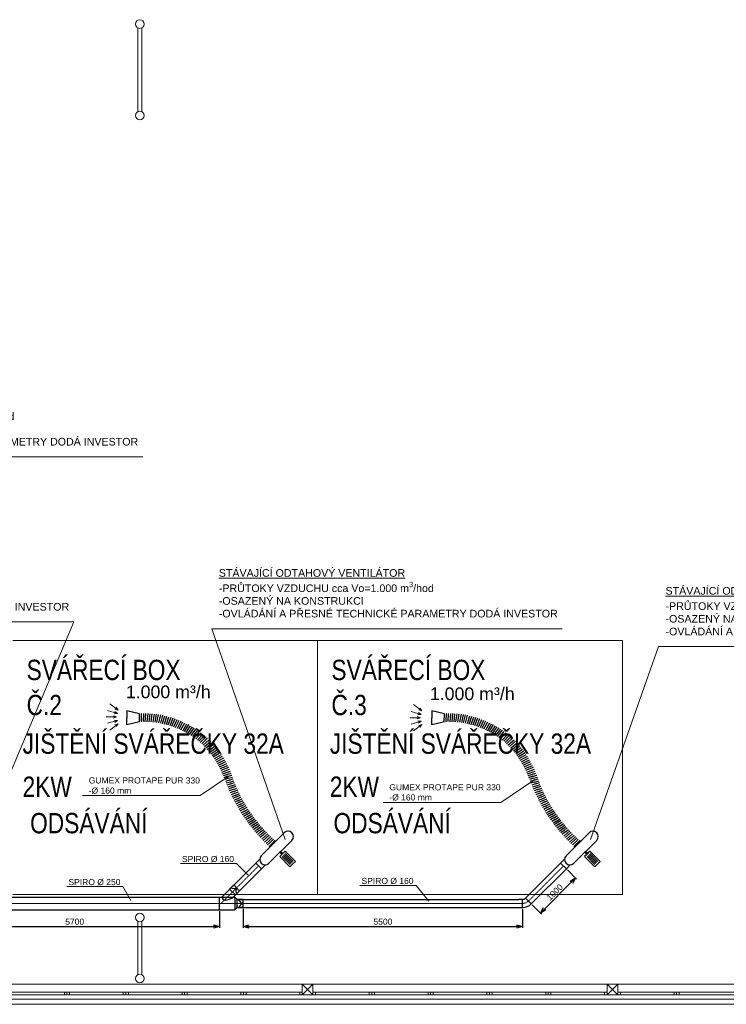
# Model space of a CAD drawing. Header units: millimetres. Extents: x 918337 to 1269480, y -257156 to -67477.
# Tile 3 of 114: x 934801 to 948709, y -174275 to -154880. Entities that reach past the tile are written whole.
import ezdxf

# ---------------------------------------------------------------- set-up
doc = ezdxf.new("R2010")
doc.units = ezdxf.units.MM
doc.linetypes.add('ACAD_ISO10W100', pattern=[18.5, 12, -3, 0.5, -3])
doc.layers.get('0').update_dxf_attribs({"color": 8, "lineweight": 9})
for name, color, linetype, lineweight in [('1VZT - LEGENDY', 7, 'Continuous', 13), ('1VZT-POTRUBI', 4, 'Continuous', 30), ('1VZT-ČERCHOVANÁ', 7, 'ACAD_ISO10W100', 9), ('LEGENDY', 7, 'Continuous', 9)]:
    doc.layers.add(name, color=color, linetype=linetype, lineweight=lineweight)
doc.styles.get("Standard").update_dxf_attribs({"font": 'arial.ttf'})
doc.dimstyles.new('ISO-25', dxfattribs={"dimtxt": 2.5, "dimasz": 2.5, "dimexe": 1.25, "dimexo": 0.625, "dimtad": 1, "dimtxsty": 'Standard', "dimcen": 2.5, "dimadec": 0, "dimazin": 0, "dimtfac": 1, "dimtmove": 0, "dimatfit": 3, "dimfxl": 1, "dimarcsym": 0})

# ---------------------------------------------------------------- blocks, each defined once
blk = doc.blocks.new('*U61')
at = {"layer": '1VZT-POTRUBI', "ltscale": 0.1}
blk.add_line((-5, 80), (-16, -80), dxfattribs=at)
blk = doc.blocks.new('*U62')
at = {"layer": '1VZT-POTRUBI', "color": 0, "linetype": 'ByBlock', "lineweight": -2, "transparency": 16777216}
for p, rotation in [((931149, -168632), 183.7531113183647), ((931189, -168629), 182.4346402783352), ((931229, -168628), 181.1161692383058), ((931269, -168628), 179.7976981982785), ((931309, -168629), 178.479227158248), ((931349, -168630), 177.1607561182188), ((931389, -168632), 175.8422850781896), ((931429, -168636), 174.52381403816), ((931469, -168640), 173.2053429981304), ((931508, -168645), 171.8868719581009), ((931548, -168651), 170.5684009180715), ((931587, -168658), 169.249929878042), ((931626, -168666), 167.9314588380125), ((931665, -168675), 166.6129877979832), ((931704, -168685), 165.2945167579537), ((931743, -168695), 163.9760457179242), ((931781, -168707), 162.6575746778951), ((931819, -168719), 161.3391036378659), ((931857, -168733), 160.0206325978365), ((931894, -168747), 158.702161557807), ((931931, -168762), 157.3836905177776), ((931968, -168777), 156.0652194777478), ((932005, -168794), 154.7467484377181), ((932041, -168812), 153.4282773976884), ((932076, -168830), 152.109806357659), ((932111, -168849), 150.7913353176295), ((932146, -168869), 149.4728642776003), ((932180, -168890), 148.1543932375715), ((932214, -168911), 146.8359221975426), ((932247, -168933), 145.5174511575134), ((932280, -168956), 144.198980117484), ((932312, -168980), 142.8805090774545), ((932344, -169005), 141.5620380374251), ((932375, -169030), 140.2435669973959), ((932405, -169056), 138.925095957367), ((932435, -169082), 137.6066249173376), ((932464, -169110), 136.2881538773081), ((932493, -169138), 134.969682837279), ((932521, -169166), 133.6512117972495), ((932548, -169196), 132.3327407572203), ((932575, -169225), 131.0142697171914), ((932600, -169256), 129.6957986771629), ((932626, -169287), 128.3773276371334), ((932650, -169319), 127.0588565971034), ((932674, -169351), 125.7403855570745), ((932697, -169384), 124.4219145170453), ((932719, -169417), 123.1034434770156), ((932741, -169451), 121.7849724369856), ((932761, -169485), 120.4665013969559), ((932781, -169520), 119.1480303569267), ((932800, -169555), 117.8295593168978), ((932818, -169590), 116.5110882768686), ((932836, -169626), 115.1926172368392), ((932852, -169663), 113.8741461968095), ((932868, -169699), 112.5556751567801), ((932883, -169737), 111.2372041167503), ((932897, -169774), 109.9187330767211)]:
    blk.add_blockref('*U61', p, dxfattribs=dict(at, rotation=rotation))
blk = doc.blocks.new('*U59')
at = {"layer": '1VZT-POTRUBI', "ltscale": 0.1}
for q in [(4, 80), (-4, -80)]:
    blk.add_line((0, 0), q, dxfattribs=at)
blk = doc.blocks.new('*U60')
at = {"layer": '1VZT-POTRUBI', "color": 0, "linetype": 'ByBlock', "lineweight": -2, "transparency": 16777216}
for p, rotation in [((932901, -169784), 108.6854675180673), ((932914, -169822), 109.4133069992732), ((932927, -169860), 110.1411464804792), ((932941, -169897), 110.8689859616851), ((932956, -169934), 111.596825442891), ((932971, -169971), 112.3246649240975), ((932986, -170008), 113.0525044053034), ((933002, -170045), 113.7803438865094), ((933018, -170082), 114.5081833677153), ((933035, -170118), 115.2360228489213), ((933053, -170154), 115.9638623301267), ((933070, -170190), 116.6917018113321), ((933088, -170225), 117.4195412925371), ((933107, -170261), 118.147380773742), ((933126, -170296), 118.8752202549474), ((933146, -170331), 119.6030597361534), ((933166, -170365), 120.3308992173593), ((933186, -170400), 121.0587386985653), ((933207, -170434), 121.7865781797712), ((933228, -170468), 122.5144176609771), ((933250, -170501), 123.2422571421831), ((933272, -170535), 123.97009662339), ((933295, -170568), 124.6979361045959), ((933318, -170601), 125.4257755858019), ((933341, -170633), 126.1536150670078), ((933365, -170665), 126.8814545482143), ((933389, -170697), 127.6092940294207), ((933414, -170729), 128.3371335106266), ((933439, -170760), 129.0649729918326), ((933464, -170791), 129.7928124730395), ((933490, -170821), 130.5206519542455), ((933516, -170851), 131.2484914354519), ((933543, -170881), 131.9763309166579), ((933570, -170911), 132.7041703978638), ((933597, -170940), 133.4320098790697), ((933625, -170969), 134.1598493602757), ((933653, -170998), 134.8876888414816), ((933681, -171026), 135.6155283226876), ((933710, -171053), 136.3433678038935), ((933739, -171081), 137.071207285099), ((933768, -171108), 137.7990467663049)]:
    blk.add_blockref('*U59', p, dxfattribs=dict(at, rotation=rotation))
blk = doc.blocks.new('*U65')
at = {"layer": '1VZT-POTRUBI', "ltscale": 0.1}
blk.add_line((-5, 80), (-16, -80), dxfattribs=at)
blk = doc.blocks.new('*U66')
at = {"layer": '1VZT-POTRUBI', "color": 0, "linetype": 'ByBlock', "lineweight": -2, "transparency": 16777216}
for p, rotation in [((931149, -168632), 183.7531113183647), ((931189, -168629), 182.4346402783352), ((931229, -168628), 181.1161692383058), ((931269, -168628), 179.7976981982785), ((931309, -168629), 178.479227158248), ((931349, -168630), 177.1607561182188), ((931389, -168632), 175.8422850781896), ((931429, -168636), 174.52381403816), ((931469, -168640), 173.2053429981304), ((931508, -168645), 171.8868719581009), ((931548, -168651), 170.5684009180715), ((931587, -168658), 169.249929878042), ((931626, -168666), 167.9314588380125), ((931665, -168675), 166.6129877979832), ((931704, -168685), 165.2945167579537), ((931743, -168695), 163.9760457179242), ((931781, -168707), 162.6575746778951), ((931819, -168719), 161.3391036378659), ((931857, -168733), 160.0206325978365), ((931894, -168747), 158.702161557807), ((931931, -168762), 157.3836905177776), ((931968, -168777), 156.0652194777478), ((932005, -168794), 154.7467484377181), ((932041, -168812), 153.4282773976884), ((932076, -168830), 152.109806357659), ((932111, -168849), 150.7913353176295), ((932146, -168869), 149.4728642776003), ((932180, -168890), 148.1543932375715), ((932214, -168911), 146.8359221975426), ((932247, -168933), 145.5174511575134), ((932280, -168956), 144.198980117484), ((932312, -168980), 142.8805090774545), ((932344, -169005), 141.5620380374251), ((932375, -169030), 140.2435669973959), ((932405, -169056), 138.925095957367), ((932435, -169082), 137.6066249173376), ((932464, -169110), 136.2881538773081), ((932493, -169138), 134.969682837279), ((932521, -169166), 133.6512117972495), ((932548, -169196), 132.3327407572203), ((932575, -169225), 131.0142697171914), ((932600, -169256), 129.6957986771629), ((932626, -169287), 128.3773276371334), ((932650, -169319), 127.0588565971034), ((932674, -169351), 125.7403855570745), ((932697, -169384), 124.4219145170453), ((932719, -169417), 123.1034434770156), ((932741, -169451), 121.7849724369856), ((932761, -169485), 120.4665013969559), ((932781, -169520), 119.1480303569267), ((932800, -169555), 117.8295593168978), ((932818, -169590), 116.5110882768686), ((932836, -169626), 115.1926172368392), ((932852, -169663), 113.8741461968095), ((932868, -169699), 112.5556751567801), ((932883, -169737), 111.2372041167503), ((932897, -169774), 109.9187330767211)]:
    blk.add_blockref('*U65', p, dxfattribs=dict(at, rotation=rotation))
blk = doc.blocks.new('*U63')
at = {"layer": '1VZT-POTRUBI', "ltscale": 0.1}
for q in [(4, 80), (-4, -80)]:
    blk.add_line((0, 0), q, dxfattribs=at)
blk = doc.blocks.new('*U64')
at = {"layer": '1VZT-POTRUBI', "color": 0, "linetype": 'ByBlock', "lineweight": -2, "transparency": 16777216}
for p, rotation in [((932901, -169784), 108.6854675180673), ((932914, -169822), 109.4133069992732), ((932927, -169860), 110.1411464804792), ((932941, -169897), 110.8689859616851), ((932956, -169934), 111.596825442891), ((932971, -169971), 112.3246649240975), ((932986, -170008), 113.0525044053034), ((933002, -170045), 113.7803438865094), ((933018, -170082), 114.5081833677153), ((933035, -170118), 115.2360228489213), ((933053, -170154), 115.9638623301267), ((933070, -170190), 116.6917018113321), ((933088, -170225), 117.4195412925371), ((933107, -170261), 118.147380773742), ((933126, -170296), 118.8752202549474), ((933146, -170331), 119.6030597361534), ((933166, -170365), 120.3308992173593), ((933186, -170400), 121.0587386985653), ((933207, -170434), 121.7865781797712), ((933228, -170468), 122.5144176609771), ((933250, -170501), 123.2422571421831), ((933272, -170535), 123.97009662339), ((933295, -170568), 124.6979361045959), ((933318, -170601), 125.4257755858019), ((933341, -170633), 126.1536150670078), ((933365, -170665), 126.8814545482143), ((933389, -170697), 127.6092940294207), ((933414, -170729), 128.3371335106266), ((933439, -170760), 129.0649729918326), ((933464, -170791), 129.7928124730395), ((933490, -170821), 130.5206519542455), ((933516, -170851), 131.2484914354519), ((933543, -170881), 131.9763309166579), ((933570, -170911), 132.7041703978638), ((933597, -170940), 133.4320098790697), ((933625, -170969), 134.1598493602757), ((933653, -170998), 134.8876888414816), ((933681, -171026), 135.6155283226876), ((933710, -171053), 136.3433678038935), ((933739, -171081), 137.071207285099), ((933768, -171108), 137.7990467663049)]:
    blk.add_blockref('*U63', p, dxfattribs=dict(at, rotation=rotation))
blk = doc.blocks.new('fvdfv')
at = {"layer": 'LEGENDY', "ltscale": 0.5}
for p, q in [((-210348, 270616), (-210184, 270492)), ((-210395, 270483), (-210198, 270424)), ((-210215, 270358), (-210277, 270380)), ((-210198, 270424), (-210264, 270421)), ((-210198, 270424), (-210251, 270463)), ((-210184, 270492), (-210247, 270512)), ((-210184, 270492), (-210220, 270547)), ((-210420, 270358), (-210215, 270358)), ((-210395, 270232), (-210198, 270290)), ((-210348, 270099), (-210184, 270223)), ((-210215, 270358), (-210277, 270336)), ((-210198, 270290), (-210264, 270294)), ((-210198, 270290), (-210251, 270251)), ((-210184, 270223), (-210247, 270203)), ((-210184, 270223), (-210220, 270167))]:
    blk.add_line(p, q, dxfattribs=at)
blk = doc.blocks.new('_Open30')
at = {"color": 0, "linetype": 'ByBlock', "lineweight": -2}
for p, q in [((-1, 0.27), (0, 0)), ((0, 0), (-1, -0.27)), ((0, 0), (-1, 0))]:
    blk.add_line(p, q, dxfattribs=at)
blk = doc.blocks.new('*D821')
at = {"layer": '1VZT - LEGENDY', "color": 0, "lineweight": -2, "ltscale": 0.1, "transparency": 16777216}
for p, q in [((933034, -172443), (933034, -172770)), ((938734, -172443), (938734, -172770)), ((933154, -172740), (938614, -172740))]:
    blk.add_line(p, q, dxfattribs=at)
at = {"layer": 'Defpoints', "color": 0, "ltscale": 0.1, "transparency": 16777216}
for p in [(933034, -172413), (938734, -172413), (938734, -172740)]:
    blk.add_point(p, dxfattribs=at)
at = {"layer": '1VZT - LEGENDY', "color": 0, "lineweight": -2, "ltscale": 0.1, "transparency": 16777216, "xscale": 120, "yscale": 120, "zscale": 120, "rotation": 180}
blk.add_blockref('_Open30', (933034, -172740), dxfattribs=at)
at = {"layer": '1VZT - LEGENDY', "color": 0, "lineweight": -2, "ltscale": 0.1, "transparency": 16777216, "xscale": 120, "yscale": 120, "zscale": 120}
blk.add_blockref('_Open30', (938734, -172740), dxfattribs=at)
at = {"layer": '1VZT - LEGENDY', "color": 0, "ltscale": 0.1, "transparency": 16777216, "insert": (935884, -172649), "char_height": 120, "attachment_point": 5}
blk.add_mtext('5700', dxfattribs=at)
blk = doc.blocks.new('*D822')
at = {"layer": '1VZT - LEGENDY', "color": 0, "lineweight": -2, "ltscale": 0.1, "transparency": 16777216}
for p, q in [((939201, -172398), (939201, -172770)), ((944700, -172398), (944700, -172770)), ((939321, -172740), (944580, -172740))]:
    blk.add_line(p, q, dxfattribs=at)
at = {"layer": 'Defpoints', "color": 0, "ltscale": 0.1, "transparency": 16777216}
for p in [(939201, -172368), (944700, -172368), (944700, -172740)]:
    blk.add_point(p, dxfattribs=at)
at = {"layer": '1VZT - LEGENDY', "color": 0, "lineweight": -2, "ltscale": 0.1, "transparency": 16777216, "xscale": 120, "yscale": 120, "zscale": 120, "rotation": 180}
blk.add_blockref('_Open30', (939201, -172740), dxfattribs=at)
at = {"layer": '1VZT - LEGENDY', "color": 0, "lineweight": -2, "ltscale": 0.1, "transparency": 16777216, "xscale": 120, "yscale": 120, "zscale": 120}
blk.add_blockref('_Open30', (944700, -172740), dxfattribs=at)
at = {"layer": '1VZT - LEGENDY', "color": 0, "ltscale": 0.1, "transparency": 16777216, "insert": (941951, -172649), "char_height": 120, "attachment_point": 5}
blk.add_mtext('5500', dxfattribs=at)
blk = doc.blocks.new('*D823')
at = {"layer": '1VZT - LEGENDY', "color": 0, "lineweight": -2, "ltscale": 0.1, "transparency": 16777216}
for p, q in [((945583, -171628), (945764, -171808)), ((945136, -172394), (945657, -171872)), ((944891, -172319), (945072, -172500))]:
    blk.add_line(p, q, dxfattribs=at)
at = {"layer": 'Defpoints', "color": 0, "ltscale": 0.1, "transparency": 16777216}
for p in [(945561, -171606), (945742, -171787), (944870, -172298)]:
    blk.add_point(p, dxfattribs=at)
at = {"layer": '1VZT - LEGENDY', "color": 0, "lineweight": -2, "ltscale": 0.1, "transparency": 16777216, "xscale": 120, "yscale": 120, "zscale": 120}
for p, rotation in [((945742, -171787), 45.00000000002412), ((945051, -172479), 225.0000000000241)]:
    blk.add_blockref('_Open30', p, dxfattribs=dict(at, rotation=rotation))
at = {"layer": '1VZT - LEGENDY', "color": 0, "ltscale": 0.1, "transparency": 16777216, "insert": (945332, -172068), "char_height": 120, "attachment_point": 5, "rotation": 45}
blk.add_mtext('1000', dxfattribs=at)
blk = doc.blocks.new('EDWED')
at = {"color": 8, "lineweight": 18, "ltscale": 2}
for p, q in [((887837, -251600), (887837, -249950)), ((887917, -251600), (887917, -249950)), ((887837, -268600), (887837, -267550)), ((887917, -268600), (887917, -267550))]:
    blk.add_line(p, q, dxfattribs=at)
at = {"color": 8}
for p, q in [((891376, -262021), (885376, -262021)), ((897376, -262021), (891376, -262021)), ((891376, -262021), (891376, -267021)), ((891376, -267021), (891376, -262021)), ((897376, -267021), (897376, -262021)), ((885376, -267021), (891376, -267021)), ((891376, -267021), (897376, -267021))]:
    blk.add_line(p, q, dxfattribs=at)
at = {"color": 8, "ltscale": 2}
for p, q in [((872807, -268785), (942557, -268785)), ((891287, -268785), (891077, -268785)), ((891077, -268785), (891077, -268995)), ((891077, -268995), (891287, -268785)), ((891077, -268785), (891287, -268995)), ((891287, -268995), (891287, -268785)), ((897287, -268785), (897077, -268785)), ((897077, -268785), (897077, -268995)), ((897077, -268995), (897287, -268785)), ((897077, -268785), (897287, -268995)), ((897287, -268995), (897287, -268785)), ((891077, -268995), (891287, -268995)), ((897077, -268995), (897287, -268995)), ((942557, -269085), (872807, -269085)), ((942557, -269185), (872807, -269185))]:
    blk.add_line(p, q, dxfattribs=at)
at = {"color": 8}
for points in [[(885287, -268995), (886445, -268995), (886445, -268945), (885287, -268945)], [(886445, -268995), (886395, -268995), (886395, -268945), (886445, -268945)], [(886445, -268995), (887603, -268995), (887603, -268945), (886445, -268945)], [(886445, -268995), (886445, -268995), (886445, -268945), (886445, -268945)], [(886445, -268995), (886495, -268995), (886495, -268945), (886445, -268945)], [(887603, -268995), (887553, -268995), (887553, -268945), (887603, -268945)], [(887603, -268995), (888761, -268995), (888761, -268945), (887603, -268945)], [(887603, -268995), (887603, -268995), (887603, -268945), (887603, -268945)], [(887603, -268995), (887653, -268995), (887653, -268945), (887603, -268945)], [(888761, -268995), (888711, -268995), (888711, -268945), (888761, -268945)], [(888761, -268995), (889919, -268995), (889919, -268945), (888761, -268945)], [(888761, -268995), (888761, -268995), (888761, -268945), (888761, -268945)], [(888761, -268995), (888811, -268995), (888811, -268945), (888761, -268945)], [(889919, -268995), (889869, -268995), (889869, -268945), (889919, -268945)], [(889919, -268995), (891077, -268995), (891077, -268945), (889919, -268945)], [(889919, -268995), (889919, -268995), (889919, -268945), (889919, -268945)], [(889919, -268995), (889969, -268995), (889969, -268945), (889919, -268945)], [(891077, -268995), (891027, -268995), (891027, -268945), (891077, -268945)], [(891287, -268995), (892445, -268995), (892445, -268945), (891287, -268945)], [(891287, -268995), (891337, -268995), (891337, -268945), (891287, -268945)], [(892445, -268995), (892395, -268995), (892395, -268945), (892445, -268945)], [(892445, -268995), (893603, -268995), (893603, -268945), (892445, -268945)], [(892445, -268995), (892445, -268995), (892445, -268945), (892445, -268945)], [(892445, -268995), (892495, -268995), (892495, -268945), (892445, -268945)], [(893603, -268995), (893553, -268995), (893553, -268945), (893603, -268945)], [(893603, -268995), (894761, -268995), (894761, -268945), (893603, -268945)], [(893603, -268995), (893603, -268995), (893603, -268945), (893603, -268945)], [(893603, -268995), (893653, -268995), (893653, -268945), (893603, -268945)], [(894761, -268995), (894711, -268995), (894711, -268945), (894761, -268945)], [(894761, -268995), (895919, -268995), (895919, -268945), (894761, -268945)], [(894761, -268995), (894761, -268995), (894761, -268945), (894761, -268945)], [(894761, -268995), (894811, -268995), (894811, -268945), (894761, -268945)], [(895919, -268995), (895869, -268995), (895869, -268945), (895919, -268945)], [(895919, -268995), (897077, -268995), (897077, -268945), (895919, -268945)], [(895919, -268995), (895919, -268995), (895919, -268945), (895919, -268945)], [(895919, -268995), (895969, -268995), (895969, -268945), (895919, -268945)], [(897077, -268995), (897027, -268995), (897027, -268945), (897077, -268945)], [(897287, -268995), (898445, -268995), (898445, -268945), (897287, -268945)], [(897287, -268995), (897337, -268995), (897337, -268945), (897287, -268945)], [(898445, -268995), (898395, -268995), (898395, -268945), (898445, -268945)], [(898445, -268995), (899603, -268995), (899603, -268945), (898445, -268945)], [(898445, -268995), (898445, -268995), (898445, -268945), (898445, -268945)], [(898445, -268995), (898495, -268995), (898495, -268945), (898445, -268945)]]:
    blk.add_lwpolyline(points, close=True, dxfattribs=at)
at = {"color": 8, "ltscale": 2}
for centre in [(887877, -249875), (887877, -251675), (887877, -267475), (887877, -268675)]:
    blk.add_circle(centre, 85, dxfattribs=at)
at = {"color": 8, "width": 0.8}
for s, p in [('SVÁŘECÍ BOX', (885650, -262798)), ('SVÁŘECÍ BOX', (891650, -262798)), ('Č.2', (885650, -263489)), ('Č.3', (891650, -263489)), ('JIŠTĚNÍ SVÁŘEČKY 32A', (885571, -264250)), ('JIŠTĚNÍ SVÁŘEČKY 32A', (891618, -264250)), ('2KW', (885571, -265098)), ('2KW', (891618, -265098)), ('ODSÁVÁNÍ', (885719, -265816)), ('ODSÁVÁNÍ', (891691, -265816))]:
    blk.add_text(s, height=400, dxfattribs=at).set_placement(p)

msp = doc.modelspace()

# ---------------------------------------------------------------- linework, layer by layer
at = {"layer": '1VZT - LEGENDY', "ltscale": 0.1}
for p, q in [((937223.4, -163489.8), (930322.2, -163489.8)), ((935865, -166741.2), (928963.9, -166741.2)), ((935865, -166741.2), (934056.1, -171040.1)), ((945481.4, -166876.1), (938580.2, -166876.1)), ((938580.2, -166876.1), (940028.5, -171028.3)), ((947373.2, -167228.2), (946034.7, -171026.4)), ((954274.3, -167228.2), (947373.2, -167228.2)), ((938356.3, -170163.4), (938900.7, -169797.4)), ((944273.6, -170298.2), (944939.5, -169850.4)), ((936037.4, -170163.4), (938356.3, -170163.4)), ((941954.7, -170298.2), (944273.6, -170298.2)), ((937964.8, -171504.6), (939068.7, -171504.6)), ((939068.7, -171504.6), (939298.9, -171733)), ((935730.3, -171958.1), (936834.3, -171958.1)), ((936834.3, -171958.1), (936991.4, -172230.2)), ((941498.8, -171935.7), (942602.8, -171935.7)), ((942602.8, -171935.7), (942854.5, -172244.5))]:
    msp.add_line(p, q, dxfattribs=at)
at = {"layer": '1VZT-POTRUBI', "ltscale": 0.1}
for p, q in [((937159.5, -168551.2), (936911.8, -168492.6)), ((936911.8, -168492.6), (936911.8, -168631.2)), ((943159.5, -168551.2), (942911.8, -168492.6)), ((942911.8, -168492.6), (942911.8, -168631.2)), ((936911.8, -168769.8), (936911.8, -168631.2)), ((937159.5, -168711.2), (936911.8, -168769.8)), ((942911.8, -168769.8), (942911.8, -168631.2)), ((943159.5, -168711.2), (942911.8, -168769.8)), ((939448.3, -171493.2), (938778.6, -172163)), ((939561.5, -171606.4), (939004.8, -172163)), ((945448.3, -171493.2), (944757, -172184.6)), ((945561.5, -171606.4), (944870.1, -172297.7)), ((939046.8, -172121), (938933.7, -172007.9)), ((933033.7, -172163), (938733.7, -172163)), ((938733.7, -172413), (938733.7, -172163)), ((938733.7, -172163), (939033.7, -172163)), ((939033.7, -172163), (939033.7, -172413)), ((939083.7, -172208), (939033.7, -172163)), ((939083.7, -172368), (939083.7, -172208)), ((939083.7, -172208), (944622.7, -172208)), ((939083.7, -172368), (939083.7, -172208)), ((944700.4, -172208), (944622.7, -172208)), ((944700.4, -172368), (944700.4, -172208)), ((944757, -172184.6), (944870.1, -172297.7)), ((933033.7, -172413), (938733.7, -172413)), ((938733.7, -172413), (939033.7, -172413)), ((939083.7, -172368), (939033.7, -172413)), ((939083.7, -172368), (944700.4, -172368))]:
    msp.add_line(p, q, dxfattribs=at)
at = {"layer": '1VZT-POTRUBI', "color": 7, "ltscale": 0.1}
for p, q in [((940008.4, -170895.9), (939791.8, -171112.6)), ((939824.9, -171051.4), (939838.9, -171065.4)), ((940158.8, -171046.3), (939942.1, -171262.9)), ((946008.4, -170895.9), (945791.8, -171112.6)), ((945824.9, -171051.4), (945838.9, -171065.4)), ((946158.8, -171046.3), (945942.1, -171262.9)), ((939556.3, -171348.1), (939772.9, -171131.4)), ((939711.8, -171164.6), (939725.8, -171178.6)), ((939772.9, -171131.4), (939791.8, -171112.6)), ((945556.3, -171348.1), (945772.9, -171131.4)), ((945711.8, -171164.6), (945725.8, -171178.6)), ((945772.9, -171131.4), (945791.8, -171112.6)), ((939448.3, -171493.2), (939525.4, -171416.2)), ((939706.7, -171498.4), (939923.3, -171281.8)), ((939963.6, -171322.1), (939920.2, -171365.5)), ((939920.2, -171365.5), (940121.2, -171566.4)), ((939942.1, -171262.9), (939923.3, -171281.8)), ((939923.3, -171281.8), (939963.6, -171322.1)), ((939942.1, -171262.9), (939982.5, -171303.2)), ((939982.5, -171303.2), (939963.6, -171322.1)), ((939968.1, -171367.1), (940121.9, -171520.9)), ((939982.5, -171303.2), (940025.8, -171259.9)), ((939988.1, -171347.1), (940141.9, -171500.9)), ((940007.5, -171327.7), (940161.3, -171481.5)), ((940025.8, -171259.9), (940226.8, -171460.8)), ((940027.4, -171307.8), (940181.2, -171461.6)), ((945448.3, -171493.2), (945525.4, -171416.2)), ((945706.7, -171498.4), (945923.3, -171281.8)), ((945963.6, -171322.1), (945920.2, -171365.5)), ((945920.2, -171365.5), (946121.2, -171566.4)), ((945942.1, -171262.9), (945923.3, -171281.8)), ((945923.3, -171281.8), (945963.6, -171322.1)), ((945942.1, -171262.9), (945982.5, -171303.2)), ((945982.5, -171303.2), (945963.6, -171322.1)), ((945968.1, -171367.1), (946121.9, -171520.9)), ((945982.5, -171303.2), (946025.8, -171259.9)), ((945988.1, -171347.1), (946141.9, -171500.9)), ((946007.5, -171327.7), (946161.3, -171481.5)), ((946025.8, -171259.9), (946226.8, -171460.8)), ((946027.4, -171307.8), (946181.2, -171461.6)), ((939448.3, -171493.2), (939561.5, -171606.4)), ((939561.5, -171606.4), (939638.5, -171529.3)), ((940121.2, -171566.4), (940174, -171513.6)), ((940226.8, -171460.8), (940174, -171513.6)), ((945448.3, -171493.2), (945561.5, -171606.4)), ((945561.5, -171606.4), (945638.5, -171529.3)), ((946121.2, -171566.4), (946174, -171513.6)), ((946226.8, -171460.8), (946174, -171513.6))]:
    msp.add_line(p, q, dxfattribs=at)
at = {"layer": '1VZT-POTRUBI', "linetype": 'Continuous'}
for p, q in [((939016.9, -171924.7), (938933.7, -172007.9)), ((939046.8, -172121), (938933.7, -172007.9)), ((939130, -172037.8), (939046.8, -172121)), ((939201.3, -172208), (939083.7, -172208)), ((939083.7, -172368), (939083.7, -172208)), ((939201.3, -172368), (939083.7, -172368))]:
    msp.add_line(p, q, dxfattribs=at)
at = {"layer": '1VZT-POTRUBI', "ltscale": 20}
for p, q in [((939046.8, -172121), (938933.7, -172007.9)), ((939083.7, -172368), (939083.7, -172208))]:
    msp.add_line(p, q, dxfattribs=at)
at = {"layer": '1VZT-POTRUBI', "color": 7, "linetype": 'Continuous'}
for p, q in [((939052.1, -172002.7), (938973.8, -171993.1)), ((939052.1, -172002.7), (939061.6, -172080.9)), ((939171.1, -172288), (939122.5, -172225.9)), ((939171.1, -172288), (939122.5, -172350.1))]:
    msp.add_line(p, q, dxfattribs=at)
at = {"layer": '1VZT-POTRUBI'}
for p, q in [((939130, -172037.8), (939016.9, -171924.7)), ((939201.3, -172368), (939201.3, -172208))]:
    msp.add_line(p, q, dxfattribs=at)
at = {"layer": '1VZT-POTRUBI', "color": 7, "linetype": 'Continuous'}
for centre in [(939052.1, -172002.7), (939171.1, -172288)]:
    msp.add_circle(centre, 17.6, dxfattribs=at)
at = {"layer": '1VZT-POTRUBI', "color": 7, "ltscale": 0.1}
for centre, start, end in [((940083.6, -170971.1), 315, 135), ((946083.6, -170971.1), 315, 135), ((939631.5, -171423.2), 135, 315), ((945631.5, -171423.2), 135, 315)]:
    msp.add_arc(centre, 106.3, start, end, dxfattribs=at)
at = {"layer": '1VZT-POTRUBI', "ltscale": 0.1}
for centre, radius, start, end in [((938839, -172163.2), 60.5, 179.86075, 273.82941), ((938832.5, -171948.7), 275, 272.21183, 308.80452), ((944700.4, -172128), 80, 270, 315), ((944700.4, -172128), 240, 270, 315)]:
    msp.add_arc(centre, radius, start, end, dxfattribs=at)
at = {"layer": '1VZT-ČERCHOVANÁ', "color": 7, "ltscale": 0.1}
for p, q in [((939504.9, -171549.8), (938766.7, -172288)), ((945504.9, -171549.8), (944813.6, -172241.1)), ((944700.4, -172288), (921694.3, -172288))]:
    msp.add_line(p, q, dxfattribs=at)
msp.add_arc((944700.4, -172128), 160, 270, 315, dxfattribs=at)

# ---------------------------------------------------------------- block references
msp.add_blockref('EDWED', (49287.2, 94909.3))
at = {"layer": '1VZT-POTRUBI'}
for name, p in [('fvdfv', (1146922.1, -438972.6)), ('fvdfv', (1152902.2, -438988.7)), ('*U62', (6000, 0)), ('*U66', (12000, 0)), ('*U60', (6000, 0)), ('*U64', (12000, 0))]:
    msp.add_blockref(name, p, dxfattribs=at)

# ---------------------------------------------------------------- texts
at = {"layer": '1VZT - LEGENDY', "lineweight": 5, "attachment_point": 1}
for s, width, insert, char_height in [('\\A1;\\pxt30;{\\LSTÁVAJÍCÍ ODTAHOVÝ VENTILÁTOR }\\P-PRŮTOKY VZDUCHU cca Vo=1.000 m{\\H0.7x;\\S3^ ;}/hod{\\L\\P}-OSAZENÝ NA KONSTRUKCI\\P\\ptz;-OVLÁDÁNÍ A PŘESNÉ TECHNICKÉ PARAMETRY DODÁ INVESTOR', 7941.607, (930462.6, -162317.3), 150), ('\\A1;\\pxt30;{\\LSTÁVAJÍCÍ ODTAHOVÝ VENTILÁTOR }\\P-PRŮTOKY VZDUCHU cca Vo=1.000 m{\\H0.7x;\\S3^ ;}/hod{\\L\\P}-OSAZENÝ NA KONSTRUKCI\\P\\ptz;-OVLÁDÁNÍ A PŘESNÉ TECHNICKÉ PARAMETRY DODÁ INVESTOR', 7941.607, (929104.3, -165568.7), 150), ('\\A1;\\pxt30;{\\LSTÁVAJÍCÍ ODTAHOVÝ VENTILÁTOR }\\P-PRŮTOKY VZDUCHU cca Vo=1.000 m{\\H0.7x;\\S3^ ;}/hod{\\L\\P}-OSAZENÝ NA KONSTRUKCI\\P\\ptz;-OVLÁDÁNÍ A PŘESNÉ TECHNICKÉ PARAMETRY DODÁ INVESTOR', 7941.607, (938720.6, -165703.6), 150), ('\\A1;\\pxt30;{\\LSTÁVAJÍCÍ ODTAHOVÝ VENTILÁTOR }\\P-PRŮTOKY VZDUCHU cca Vo=1.000 m{\\H0.7x;\\S3^ ;}/hod{\\L\\P}-OSAZENÝ NA KONSTRUKCI\\P\\ptz;-OVLÁDÁNÍ A PŘESNÉ TECHNICKÉ PARAMETRY DODÁ INVESTOR', 7941.607, (947513.6, -166055.7), 150), ('GUMEX PROTAPE PUR 330\\P-%%C 160 mm', 5035.159, (936159.6, -169805.5), 120), ('GUMEX PROTAPE PUR 330\\P-%%C 160 mm', 5035.159, (942076.9, -169940.3), 120)]:
    msp.add_mtext_dynamic_manual_height_columns(s, width=width, gutter_width=12.5, heights=[0], dxfattribs=dict(at, insert=insert, char_height=char_height))
at = {"layer": 'LEGENDY', "lineweight": 5}
for s, width, insert, char_height, attachment_point in [('1.000 m³/h', 1869.663, (936890.6, -167995.6), 250, 1), ('1.000 m³/h', 1869.663, (942874.7, -168033.7), 250, 1), ('SPIRO %%C 160', 1517.357, (938507.2, -171416.3), 120, 5), ('SPIRO %%C 250', 1517.357, (936272.8, -171869.8), 120, 5), ('SPIRO %%C 160', 1517.357, (942041.3, -171847.4), 120, 5)]:
    msp.add_mtext_dynamic_manual_height_columns(s, width=width, gutter_width=12.5, heights=[0], dxfattribs=dict(at, insert=insert, char_height=char_height, attachment_point=attachment_point))

# ---------------------------------------------------------------- dimensions: what is measured, and where the dimension line sits
at = {"layer": '1VZT - LEGENDY', "ltscale": 0.1}
dim = msp.add_aligned_dim(p1=(944870.1, -172297.7), p2=(945561.5, -171606.4), distance=-255.8, dimstyle='ISO-25', override={"dimtxt": 120, "dimasz": 120, "dimexe": 30, "dimexo": 30, "dimgap": 30, "dimdec": 0, "dimrnd": 50, "dimblk": 'Open30', "dimtdec": 0, "dimldrblk": 'Open30', "dimfxl": 10}, dxfattribs=at)
dim.commit()
dim.dimension.update_dxf_attribs({"geometry": '*D823', "text_midpoint": (945332.1, -172068.4)})
for base, p1, p2, picture, middle in [((938733.7, -172740.5), (933033.7, -172413), (938733.7, -172413), '*D821', (935883.7, -172649.2)), ((944700.4, -172740.5), (939201.3, -172368), (944700.4, -172368), '*D822', (941950.9, -172649.2))]:
    dim = msp.add_linear_dim(base=base, p1=p1, p2=p2, dimstyle='ISO-25', override={"dimtxt": 120, "dimasz": 120, "dimexe": 30, "dimexo": 30, "dimgap": 30, "dimdec": 0, "dimrnd": 50, "dimblk": 'Open30', "dimtdec": 0, "dimldrblk": 'Open30', "dimfxl": 10}, dxfattribs=at)
    dim.commit()
    dim.dimension.update_dxf_attribs({"geometry": picture, "text_midpoint": middle})

doc.saveas('drawing.dxf')
